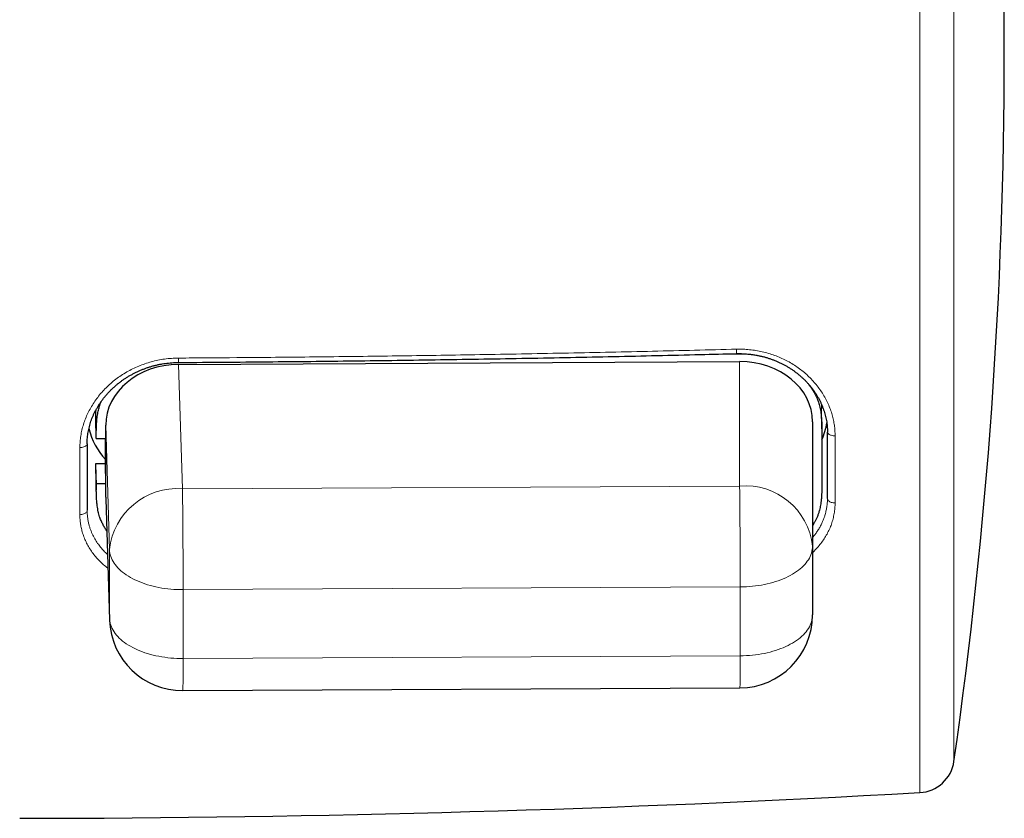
# Model space of a CAD drawing. Header units: millimetres. Extents: x 8 to 969, y 12 to 489.
# Tile 22 of 56: x 586 to 613, y 249 to 271. Entities that reach past the tile are written whole.
import ezdxf

# ---------------------------------------------------------------- set-up
doc = ezdxf.new("R2010")
doc.units = ezdxf.units.MM

msp = doc.modelspace()

# ---------------------------------------------------------------- linework, layer by layer
at = {"color": 252, "linetype": 'Continuous', "lineweight": 0}
for p, q in [((610.625, 249.901), (610.625, 290.39)), ((611.559, 289.534), (611.559, 250.757)), ((605.69, 261.931), (605.69, 261.937)), ((590.299, 261.642), (590.404, 258.231)), ((605.681, 258.306), (605.681, 261.717)), ((588.04, 259.649), (588.032, 260.209)), ((588.404, 256.564), (588.299, 259.975)), ((588.299, 258.366), (588.299, 259.609)), ((608.3, 259.685), (608.3, 257.843)), ((587.591, 257.521), (587.591, 259.362)), ((588.04, 258.323), (588.032, 258.883)), ((590.404, 258.231), (605.681, 258.306)), ((588.299, 258), (588.404, 254.677)), ((588.404, 254.677), (588.404, 256.564)), ((605.698, 255.539), (590.421, 255.465)), ((590.421, 255.465), (590.421, 253.577)), ((605.698, 253.652), (605.698, 255.539)), ((588.404, 254.677), (588.405, 254.633)), ((590.421, 253.577), (605.698, 253.652))]:
    msp.add_line(p, q, dxfattribs=at)
at = {"color": 7, "linetype": 'Continuous', "lineweight": 30}
for p, q in [((605.304, 261.93), (605.69, 261.931)), ((590.299, 261.642), (605.681, 261.717)), ((607.939, 259.874), (607.93, 260.434)), ((588.032, 260.167), (588.032, 260.209)), ((588.04, 259.608), (588.032, 260.167)), ((607.681, 260.069), (607.681, 256.658)), ((588.299, 259.609), (588.299, 259.975)), ((607.94, 259.746), (607.94, 258.42)), ((608.09, 257.964), (608.09, 259.787)), ((587.79, 259.465), (587.79, 257.641)), ((588.04, 259.608), (588.04, 259.649)), ((588.04, 259.608), (588.299, 259.609)), ((588.29, 258.925), (588.29, 259.609)), ((588.032, 258.924), (588.29, 258.925)), ((588.299, 258.366), (588.29, 258.925)), ((588.04, 258.364), (588.032, 258.924)), ((588.032, 258.883), (588.032, 258.924)), ((588.033, 258.754), (588.041, 258.195)), ((588.299, 258.366), (588.04, 258.364)), ((588.04, 258.323), (588.04, 258.364)), ((588.299, 258), (588.299, 258.366)), ((588.3, 257.957), (588.405, 254.633)), ((607.681, 256.658), (607.681, 254.771)), ((590.414, 252.696), (605.691, 252.771))]:
    msp.add_line(p, q, dxfattribs=at)
at = {"color": 252, "linetype": 'Continuous', "lineweight": 0, "flags": 128}
for points in [[(608.3, 259.685), (608.273, 259.685), (608.247, 259.687), (608.221, 259.691), (608.196, 259.697), (608.173, 259.704), (608.152, 259.713), (608.134, 259.723), (608.119, 259.734), (608.106, 259.747), (608.098, 259.76), (608.092, 259.773), (608.09, 259.787)], [(587.79, 259.465), (587.788, 259.45), (587.782, 259.436), (587.772, 259.422), (587.759, 259.409), (587.742, 259.397), (587.722, 259.387), (587.699, 259.378), (587.674, 259.371), (587.647, 259.366), (587.62, 259.363), (587.591, 259.362)], [(608.3, 257.843), (608.273, 257.844), (608.247, 257.846), (608.221, 257.851), (608.196, 257.857), (608.173, 257.866), (608.152, 257.876), (608.134, 257.888), (608.119, 257.902), (608.106, 257.916), (608.098, 257.932), (608.092, 257.948), (608.09, 257.964)], [(587.79, 257.641), (587.788, 257.624), (587.782, 257.608), (587.772, 257.592), (587.759, 257.576), (587.742, 257.563), (587.722, 257.551), (587.699, 257.54), (587.674, 257.532), (587.647, 257.526), (587.62, 257.522), (587.591, 257.521)], [(590.421, 255.465), (590.337, 255.465), (590.253, 255.468), (590.169, 255.472), (590.085, 255.479), (590.002, 255.487), (589.92, 255.498), (589.838, 255.51), (589.758, 255.525), (589.678, 255.541), (589.6, 255.559), (589.524, 255.579), (589.449, 255.6), (589.375, 255.624), (589.304, 255.649), (589.234, 255.676), (589.167, 255.704), (589.102, 255.734), (589.039, 255.766), (588.978, 255.799), (588.92, 255.833), (588.865, 255.869), (588.813, 255.906), (588.763, 255.944), (588.716, 255.983), (588.672, 256.024), (588.632, 256.065), (588.594, 256.107), (588.56, 256.151), (588.529, 256.195), (588.501, 256.239), (588.477, 256.284), (588.456, 256.33), (588.439, 256.376), (588.425, 256.423), (588.414, 256.47), (588.407, 256.517), (588.404, 256.564)], [(607.681, 256.658), (607.679, 256.611), (607.674, 256.564), (607.665, 256.517), (607.653, 256.47), (607.637, 256.424), (607.617, 256.378), (607.594, 256.332), (607.568, 256.287), (607.538, 256.243), (607.505, 256.2), (607.469, 256.157), (607.43, 256.115), (607.387, 256.074), (607.342, 256.035), (607.293, 255.996), (607.242, 255.959), (607.188, 255.922), (607.131, 255.887), (607.071, 255.854), (607.009, 255.822), (606.945, 255.791), (606.879, 255.762), (606.81, 255.734), (606.739, 255.709), (606.667, 255.685), (606.592, 255.662), (606.516, 255.641), (606.439, 255.623), (606.36, 255.606), (606.28, 255.591), (606.199, 255.577), (606.117, 255.566), (606.034, 255.557), (605.951, 255.549), (605.867, 255.544), (605.783, 255.541), (605.698, 255.539)], [(590.421, 253.577), (590.337, 253.578), (590.253, 253.58), (590.169, 253.585), (590.085, 253.591), (590.002, 253.6), (589.92, 253.61), (589.838, 253.623), (589.758, 253.637), (589.678, 253.653), (589.6, 253.671), (589.524, 253.691), (589.449, 253.713), (589.375, 253.736), (589.304, 253.761), (589.234, 253.788), (589.167, 253.817), (589.102, 253.847), (589.039, 253.878), (588.978, 253.911), (588.92, 253.945), (588.865, 253.981), (588.813, 254.018), (588.763, 254.056), (588.716, 254.096), (588.672, 254.136), (588.632, 254.177), (588.594, 254.22), (588.56, 254.263), (588.529, 254.307), (588.501, 254.351), (588.477, 254.397), (588.456, 254.443), (588.439, 254.489), (588.425, 254.535), (588.414, 254.582), (588.407, 254.629), (588.404, 254.677)], [(607.681, 254.771), (607.679, 254.723), (607.674, 254.676), (607.665, 254.629), (607.653, 254.583), (607.637, 254.536), (607.617, 254.49), (607.594, 254.445), (607.568, 254.4), (607.538, 254.356), (607.505, 254.312), (607.469, 254.269), (607.43, 254.228), (607.387, 254.187), (607.342, 254.147), (607.293, 254.108), (607.242, 254.071), (607.188, 254.035), (607.131, 254), (607.071, 253.966), (607.009, 253.934), (606.945, 253.903), (606.879, 253.874), (606.81, 253.847), (606.739, 253.821), (606.667, 253.797), (606.592, 253.774), (606.516, 253.754), (606.439, 253.735), (606.36, 253.718), (606.28, 253.703), (606.199, 253.69), (606.117, 253.678), (606.034, 253.669), (605.951, 253.662), (605.867, 253.656), (605.783, 253.653), (605.698, 253.652)]]:
    msp.add_lwpolyline(points, dxfattribs=at)
at = {"color": 7, "linetype": 'Continuous', "lineweight": 30}
for centre, radius, start, end in [((476.2, 270.145), 136.74, 351.84868, 8.15132), ((606.309, 260.291), 1.782, 336.2076, 351.9456), ((589.704, 260.34), 1.922, 193.7956, 222.6682), ((590.404, 254.696), 2, 181.81, 270.2798), ((605.681, 254.771), 2, 270.2798, 0), ((610.569, 250.899), 1, 273.2083, 351.8487), ((585.44, 699.195), 450, 270.06373, 273.20828)]:
    msp.add_arc(centre, radius, start, end, dxfattribs=at)
at = {"color": 252, "linetype": 'Continuous', "lineweight": 0}
for centre, radius, start, end in [((604.997, 262.016), 0.604, 352.4196, 3.9306), ((587.578, 261.776), 2.715, 358.2872, 0.828), ((590.263, 256.368), 1.869, 85.6721, 173.9626), ((373.833, 255.494), 216.589, 359.99228, 0.72424), ((605.84, 256.461), 1.851, 6.1052, 94.9235), ((389.11, 255.568), 216.589, 359.99228, 0.72424), ((569.603, 253.318), 20.82, 358.2879, 0.7122), ((584.88, 253.393), 20.82, 358.2879, 0.7122)]:
    msp.add_arc(centre, radius, start, end, dxfattribs=at)
at = {"color": 7, "linetype": 'Continuous', "lineweight": 30}
for centre, major_axis, ratio, start_param, end_param in [((590.299, 259.984), (2, 0.031), 0.828737, 1.558116, 3.128836), ((605.681, 260.059), (2, 0.032), 0.828734, 6.270095, 7.840815), ((590.299, 258.01), (2, 0.032), 0.828734, 3.128502, 3.154683)]:
    msp.add_ellipse(centre, major_axis=major_axis, ratio=ratio, start_param=start_param, end_param=end_param, dxfattribs=at)
for points, knots in [([(590.291, 261.694), (590.313, 261.695), (590.73, 261.697), (591.544, 261.703), (592.732, 261.713), (593.92, 261.725), (595.107, 261.738), (596.295, 261.754), (597.482, 261.771), (598.669, 261.79), (599.856, 261.811), (601.043, 261.833), (602.23, 261.858), (603.416, 261.884), (604.538, 261.91), (605.264, 261.929), (605.595, 261.937)], [0, 0, 0, 0, 0.00421, 0.081805, 0.159398, 0.236988, 0.314575, 0.392158, 0.469737, 0.547309, 0.624875, 0.702434, 0.779984, 0.857526, 0.935057, 1, 1, 1, 1]), ([(605.595, 261.937), (605.598, 261.937), (605.63, 261.938), (605.692, 261.938), (605.78, 261.936), (605.868, 261.93), (605.956, 261.922), (606.043, 261.911), (606.129, 261.897), (606.215, 261.881), (606.3, 261.861), (606.384, 261.839), (606.467, 261.814), (606.55, 261.786), (606.631, 261.756), (606.711, 261.723), (606.789, 261.688), (606.866, 261.65), (606.94, 261.61), (607.014, 261.567), (607.086, 261.521), (607.157, 261.473), (607.225, 261.423), (607.292, 261.371), (607.355, 261.318), (607.417, 261.262), (607.476, 261.205), (607.533, 261.145), (607.588, 261.084), (607.64, 261.02), (607.69, 260.956), (607.737, 260.89), (607.781, 260.823), (607.823, 260.755), (607.861, 260.685), (607.897, 260.615), (607.93, 260.543), (607.96, 260.471), (607.986, 260.398), (608.01, 260.324), (608.031, 260.25), (608.049, 260.175), (608.064, 260.1), (608.075, 260.024), (608.084, 259.949), (608.088, 259.873), (608.091, 259.819), (608.09, 259.791), (608.09, 259.787)], [0, 0, 0, 0, 0.002124, 0.02445, 0.046823, 0.069219, 0.091611, 0.11397, 0.13627, 0.158508, 0.180727, 0.20307, 0.225536, 0.248068, 0.270606, 0.293071, 0.315405, 0.337612, 0.359923, 0.382441, 0.405087, 0.4278, 0.450514, 0.473147, 0.495637, 0.517997, 0.540584, 0.563286, 0.586061, 0.608875, 0.631687, 0.654456, 0.677146, 0.699758, 0.722575, 0.745323, 0.768059, 0.790816, 0.813619, 0.836503, 0.859496, 0.882366, 0.905187, 0.928057, 0.950962, 0.973888, 0.996817, 1, 1, 1, 1]), ([(605.69, 261.931), (605.738, 261.931), (605.835, 261.93), (605.973, 261.92), (606.062, 261.907), (606.102, 261.901)], [0, 0, 0, 0, 0.348081, 0.705183, 1, 1, 1, 1]), ([(587.791, 259.467), (587.79, 259.472), (587.79, 259.501), (587.792, 259.556), (587.797, 259.632), (587.806, 259.707), (587.818, 259.783), (587.833, 259.858), (587.85, 259.933), (587.871, 260.008), (587.895, 260.082), (587.922, 260.155), (587.952, 260.229), (587.986, 260.301), (588.022, 260.373), (588.06, 260.444), (588.102, 260.513), (588.146, 260.581), (588.193, 260.648), (588.243, 260.714), (588.295, 260.779), (588.35, 260.842), (588.408, 260.904), (588.468, 260.964), (588.529, 261.021), (588.593, 261.077), (588.66, 261.131), (588.728, 261.183), (588.799, 261.233), (588.871, 261.28), (588.946, 261.326), (589.021, 261.369), (589.099, 261.409), (589.177, 261.447), (589.257, 261.483), (589.339, 261.515), (589.421, 261.545), (589.504, 261.573), (589.589, 261.598), (589.674, 261.62), (589.761, 261.639), (589.848, 261.656), (589.935, 261.669), (590.023, 261.68), (590.111, 261.688), (590.199, 261.693), (590.259, 261.695), (590.29, 261.694), (590.291, 261.694)], [0, 0, 0, 0, 0.004322, 0.027079, 0.049881, 0.072705, 0.095525, 0.118312, 0.141041, 0.163731, 0.186328, 0.209018, 0.231824, 0.254689, 0.277549, 0.300325, 0.32296, 0.345506, 0.368054, 0.390765, 0.41358, 0.436438, 0.459269, 0.482, 0.504583, 0.527061, 0.549692, 0.572366, 0.595061, 0.61775, 0.640407, 0.663012, 0.685554, 0.707985, 0.730528, 0.75296, 0.775331, 0.797687, 0.820072, 0.842523, 0.86505, 0.88742, 0.909704, 0.932031, 0.954381, 0.97673, 0.999052, 1, 1, 1, 1]), ([(607.533, 261.145), (607.55, 261.124), (607.592, 261.074), (607.651, 260.992), (607.711, 260.898), (607.764, 260.802), (607.811, 260.704), (607.844, 260.616), (607.868, 260.536), (607.886, 260.464), (607.901, 260.387), (607.913, 260.302), (607.923, 260.217), (607.929, 260.131), (607.934, 260.045), (607.937, 259.952), (607.939, 259.852), (607.94, 259.782), (607.94, 259.746)], [0, 0, 0, 0, 0.051463, 0.124509, 0.196982, 0.268732, 0.339739, 0.412022, 0.458782, 0.508317, 0.56152, 0.619285, 0.682493, 0.736543, 0.794907, 0.857999, 0.926228, 1, 1, 1, 1]), ([(588.04, 259.649), (588.041, 259.684), (588.041, 259.751), (588.043, 259.848), (588.046, 259.938), (588.05, 260.021), (588.056, 260.099), (588.063, 260.175), (588.073, 260.249), (588.085, 260.321), (588.099, 260.388), (588.117, 260.46), (588.142, 260.535), (588.164, 260.594), (588.179, 260.625), (588.181, 260.631)], [0, 0, 0, 0, 0.105117, 0.202625, 0.293059, 0.376958, 0.454864, 0.527326, 0.606492, 0.679782, 0.748125, 0.812453, 0.89924, 0.982455, 1, 1, 1, 1]), ([(607.927, 260.548), (607.927, 260.537), (607.929, 260.499), (607.93, 260.461), (607.93, 260.434)], [0, 0, 0, 0, 0.295277, 1, 1, 1, 1]), ([(588.032, 260.209), (588.032, 260.244), (588.032, 260.305), (588.033, 260.367), (588.034, 260.395)], [0, 0, 0, 0, 0.5616142, 1, 1, 1, 1]), ([(588.033, 258.754), (588.033, 258.761), (588.032, 258.804), (588.032, 258.846), (588.032, 258.883)], [0, 0, 0, 0, 0.154279, 1, 1, 1, 1]), ([(607.94, 258.42), (607.94, 258.385), (607.939, 258.318), (607.937, 258.221), (607.934, 258.131), (607.93, 258.048), (607.924, 257.97), (607.917, 257.895), (607.907, 257.821), (607.895, 257.748), (607.881, 257.681), (607.863, 257.61), (607.839, 257.535), (607.807, 257.455), (607.772, 257.378), (607.731, 257.303), (607.701, 257.249), (607.683, 257.222), (607.681, 257.219)], [0, 0, 0, 0, 0.084684, 0.163238, 0.236093, 0.303683, 0.366446, 0.424822, 0.4886, 0.547644, 0.602701, 0.654526, 0.724443, 0.791482, 0.857761, 0.924582, 0.991974, 1, 1, 1, 1]), ([(588.328, 257.081), (588.308, 257.111), (588.268, 257.172), (588.216, 257.267), (588.17, 257.365), (588.136, 257.453), (588.112, 257.533), (588.094, 257.605), (588.079, 257.683), (588.067, 257.767), (588.058, 257.853), (588.051, 257.938), (588.046, 258.024), (588.043, 258.117), (588.041, 258.217), (588.041, 258.287), (588.04, 258.323)], [0, 0, 0, 0, 0.080196, 0.16238, 0.243714, 0.326509, 0.38007, 0.436809, 0.49775, 0.563916, 0.636316, 0.698227, 0.765079, 0.837347, 0.915499, 1, 1, 1, 1])]:
    msp.add_open_spline(points, degree=3, knots=knots, dxfattribs=at)
at = {"color": 252, "linetype": 'Continuous', "lineweight": 0}
for points, knots in [([(590.292, 261.815), (590.426, 261.816), (591.092, 261.82), (592.47, 261.831), (594.425, 261.85), (596.558, 261.877), (598.748, 261.911), (600.994, 261.952), (603.297, 262.001), (604.832, 262.039), (605.599, 262.058)], [0, 0, 0, 0, 0.02612, 0.130602, 0.269916, 0.40923, 0.548543, 0.699029, 0.849515, 1, 1, 1, 1]), ([(605.599, 262.058), (605.659, 262.058), (605.777, 262.059), (605.955, 262.046), (606.131, 262.023), (606.305, 261.989), (606.476, 261.945), (606.642, 261.89), (606.804, 261.825), (606.961, 261.75), (607.112, 261.666), (607.256, 261.573), (607.393, 261.471), (607.523, 261.361), (607.644, 261.243), (607.757, 261.119), (607.86, 260.988), (607.954, 260.851), (608.038, 260.707), (608.111, 260.559), (608.173, 260.408), (608.221, 260.259), (608.257, 260.113), (608.282, 259.971), (608.297, 259.828), (608.299, 259.732), (608.3, 259.685)], [0, 0, 0, 0, 0.041699, 0.083542, 0.125433, 0.167277, 0.208976, 0.250659, 0.29248, 0.334351, 0.376177, 0.417862, 0.459949, 0.502173, 0.544445, 0.586672, 0.628761, 0.671715, 0.714811, 0.757957, 0.801054, 0.844007, 0.88297, 0.922004, 0.961038, 1, 1, 1, 1]), ([(587.591, 259.362), (587.592, 259.415), (587.595, 259.521), (587.614, 259.681), (587.645, 259.84), (587.688, 259.998), (587.743, 260.153), (587.81, 260.305), (587.889, 260.454), (587.978, 260.599), (588.078, 260.739), (588.188, 260.873), (588.308, 261.001), (588.438, 261.122), (588.577, 261.235), (588.723, 261.339), (588.877, 261.435), (589.037, 261.52), (589.203, 261.595), (589.374, 261.66), (589.549, 261.714), (589.73, 261.758), (589.914, 261.789), (590.103, 261.81), (590.229, 261.813), (590.292, 261.815)], [0, 0, 0, 0, 0.043266, 0.086679, 0.130144, 0.17356, 0.216827, 0.260084, 0.303487, 0.346941, 0.390344, 0.433601, 0.47702, 0.520589, 0.564209, 0.607775, 0.65119, 0.694266, 0.737497, 0.780777, 0.824002, 0.867075, 0.911364, 0.955711, 1, 1, 1, 1]), ([(607.681, 256.892), (607.684, 256.895), (607.709, 256.923), (607.751, 256.978), (607.81, 257.06), (607.866, 257.148), (607.916, 257.24), (607.958, 257.33), (607.993, 257.416), (608.025, 257.511), (608.052, 257.614), (608.074, 257.729), (608.088, 257.846), (608.089, 257.925), (608.09, 257.964)], [0, 0, 0, 0, 0.00986, 0.090643, 0.171426, 0.262106, 0.352786, 0.435386, 0.517986, 0.591938, 0.69355, 0.795162, 0.897581, 1, 1, 1, 1]), ([(587.79, 257.641), (587.791, 257.605), (587.792, 257.533), (587.804, 257.429), (587.82, 257.331), (587.842, 257.24), (587.867, 257.154), (587.897, 257.073), (587.938, 256.975), (587.997, 256.861), (588.073, 256.739), (588.157, 256.628), (588.244, 256.53), (588.308, 256.464), (588.344, 256.433), (588.348, 256.429)], [0, 0, 0, 0, 0.080023, 0.160047, 0.231342, 0.302638, 0.366996, 0.431354, 0.494147, 0.603153, 0.712158, 0.807103, 0.902047, 0.987999, 1, 1, 1, 1]), ([(608.3, 257.843), (608.299, 257.794), (608.297, 257.696), (608.277, 257.549), (608.246, 257.404), (608.203, 257.262), (608.148, 257.123), (608.08, 256.988), (608.001, 256.858), (607.911, 256.731), (607.81, 256.611), (607.733, 256.528), (607.687, 256.487), (607.681, 256.482)], [0, 0, 0, 0, 0.098391, 0.197119, 0.29596, 0.394689, 0.493081, 0.591476, 0.690208, 0.789053, 0.887782, 0.986174, 1, 1, 1, 1]), ([(588.36, 256.051), (588.32, 256.083), (588.239, 256.148), (588.128, 256.253), (588.024, 256.366), (587.93, 256.485), (587.847, 256.611), (587.774, 256.742), (587.714, 256.877), (587.667, 257.009), (587.632, 257.139), (587.609, 257.265), (587.594, 257.392), (587.592, 257.478), (587.591, 257.521)], [0, 0, 0, 0, 0.083824, 0.169973, 0.255839, 0.343307, 0.431073, 0.518938, 0.606701, 0.694168, 0.77056, 0.847085, 0.923609, 1, 1, 1, 1])]:
    msp.add_open_spline(points, degree=3, knots=knots, dxfattribs=at)

doc.saveas('drawing.dxf')
